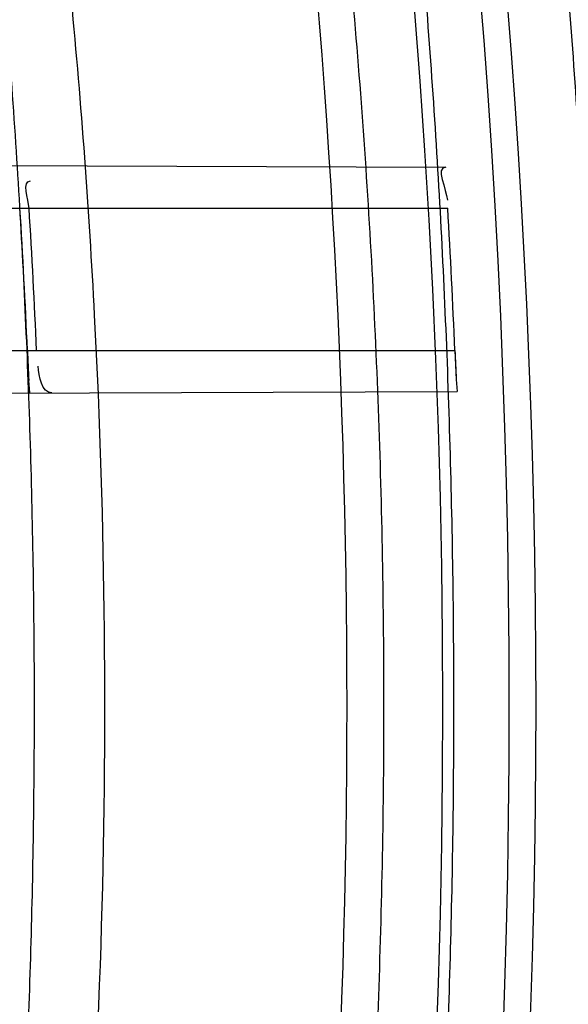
# Model space of a CAD drawing. Header units: millimetres. Extents: x 0 to 297, y 0 to 210.
# Tile 35 of 256: x 146.2412 to 146.2682, y 91.0556 to 91.104. Entities that reach past the tile are written whole.
import ezdxf

# ---------------------------------------------------------------- set-up
doc = ezdxf.new("R2010")
doc.units = ezdxf.units.MM
doc.header["$LTSCALE"] = 16.335
doc.layers.get('0').update_dxf_attribs({"linetype": 'CONTINUOUS'})
for name, color, linetype in [('01_GLOBAL', 7, 'CONTINUOUS'), ('INTFCLR_1', 7, 'CONTINUOUS'), ('INTFCLR_144815', 7, 'CONTINUOUS')]:
    doc.layers.add(name, color=color, linetype=linetype)

msp = doc.modelspace()

# ---------------------------------------------------------------- linework, layer by layer
at = {"color": 7, "linetype": 'Continuous'}
msp.add_circle((146.8548034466, 92.13446435), 2.66, dxfattribs=at)
at = {"color": 9, "linetype": 'Continuous'}
msp.add_arc((146.8548034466, 92.13446435), 2.6259090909, 182.9674534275, 267.0325465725, dxfattribs=at)
at = {"layer": '01_GLOBAL', "color": 7, "linetype": 'Continuous'}
msp.add_circle((146.8548034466, 92.13446435), 2.695, dxfattribs=at)
at = {"layer": 'INTFCLR_1', "color": 9, "linetype": 'Continuous'}
for p, q in [((146.2031934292, 91.0969994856), (146.2621692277, 91.0967936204)), ((146.2043853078, 91.0947686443), (146.2622645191, 91.0947686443)), ((146.2047874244, 91.0877686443), (146.2626121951, 91.0877686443)), ((146.2038547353, 91.08554011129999), (146.2627179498, 91.0857455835))]:
    msp.add_line(p, q, dxfattribs=at)
at = {"layer": 'INTFCLR_1', "color": 7, "linetype": 'Continuous'}
for p, q in [((146.2416609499, 91.08628600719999), (146.2415893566, 91.0877686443)), ((146.2626121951, 91.0877686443), (146.2626778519, 91.0863378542)), ((146.2417046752, 91.0856722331), (146.2416609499, 91.08628600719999)), ((146.2626778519, 91.0863378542), (146.2627179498, 91.0857455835))]:
    msp.add_line(p, q, dxfattribs=at)
at = {"layer": 'INTFCLR_1', "color": 6, "linetype": 'Continuous'}
for centre, radius, start, end in [((145.8396077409, 91.0702686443), 0.4224162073, 270, 90.00000002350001), ((145.8396377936, 91.0702689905), 0.4023323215, 2.4928962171, 3.491133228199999), ((145.8400701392, 91.0702690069), 0.4023502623, 2.4927826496, 3.4909750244), ((145.83963737, 91.0702689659), 0.4233366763, 2.3691391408, 3.3177208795)]:
    msp.add_arc(centre, radius, start, end, dxfattribs=at)
at = {"layer": 'INTFCLR_1', "color": 7, "linetype": 'Continuous'}
for centre, radius, start, end in [((146.3981310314, 91.0945851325), 0.1566900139, 182.4933260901, 183.0369477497), ((146.4215215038, 91.0943442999), 0.1590453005, 182.3695433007, 182.886305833)]:
    msp.add_arc(centre, radius, start, end, dxfattribs=at)
at = {"layer": 'INTFCLR_1', "color": 9, "linetype": 'Continuous'}
msp.add_open_spline([(146.0853256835, 91.3712686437), (146.0858354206, 91.3712685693), (146.0884302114, 91.37024205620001), (146.0914097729, 91.3684995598), (146.094679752, 91.36644225), (146.0977098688, 91.3644452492), (146.1039326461, 91.360106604), (146.1137472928, 91.3525690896), (146.1228234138, 91.3447983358), (146.1293077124, 91.3388643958), (146.1339781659, 91.33446754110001), (146.1424222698, 91.3261670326), (146.1545124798, 91.3131819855), (146.1687911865, 91.29585634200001), (146.1790766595, 91.28161812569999), (146.1852148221, 91.2723404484), (146.1874832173, 91.2688147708), (146.1908964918, 91.263408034), (146.1981971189, 91.2512666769), (146.2086731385, 91.2315369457), (146.2178781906, 91.21064109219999), (146.2232089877, 91.19640184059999), (146.2255710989, 91.18959322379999), (146.227123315, 91.18497242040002), (146.2312489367, 91.17205880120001), (146.2370185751, 91.1502981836), (146.2410247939, 91.1279970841), (146.242788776, 91.1140716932), (146.2433595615, 91.1089133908), (146.2441347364, 91.1011583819), (146.2453671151, 91.08436335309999), (146.2456287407, 91.058442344), (146.2439975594, 91.03647449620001), (146.2424282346, 91.02361998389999), (146.2417481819, 91.0184987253), (146.2404303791, 91.0096435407), (146.2372949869, 90.9922981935), (146.2325471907, 90.97289442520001), (146.2274296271, 90.95636879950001), (146.2242749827, 90.9471599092), (146.2226192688, 90.94261896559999), (146.2217743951, 90.9403701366)], degree=3, knots=[0, 0, 0, 0, 0.0031306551, 0.0166311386, 0.0214593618, 0.0268204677, 0.03892666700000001, 0.0680356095, 0.1027865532, 0.1122690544, 0.1220182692, 0.1421808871, 0.1849821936, 0.2309157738, 0.2799873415, 0.2927705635, 0.2992370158, 0.3057352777, 0.3320402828, 0.3862318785, 0.4428084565, 0.4721382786, 0.4795908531, 0.487069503, 0.5020757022, 0.562848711, 0.6251729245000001, 0.641061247, 0.6490543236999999, 0.6570463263, 0.6889269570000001, 0.7524525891, 0.8160592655, 0.8240370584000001, 0.8319876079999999, 0.8477879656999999, 0.8790177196, 0.9402188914, 0.9703170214, 0.9852457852, 1, 1, 1, 1], dxfattribs=at)
at = {"layer": 'INTFCLR_1', "color": 6, "linetype": 'Continuous'}
msp.add_open_spline([(146.1150652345, 90.7692686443), (146.1160387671, 90.7692686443), (146.1177271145, 90.7704064), (146.1203228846, 90.771969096), (146.1232989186, 90.77413160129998), (146.1269787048, 90.7769491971), (146.1313602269, 90.7805465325), (146.136189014, 90.7847397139), (146.1410884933, 90.7892225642), (146.14571304, 90.7936536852), (146.1499506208, 90.7978758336), (146.1538079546, 90.8018604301), (146.1573032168, 90.80558744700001), (146.1604624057, 90.80905244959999), (146.1633068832, 90.8122543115), (146.1658602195, 90.8151952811), (146.1681553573, 90.81789510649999), (146.1702110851, 90.8203595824), (146.1720499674, 90.82260144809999), (146.1736917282, 90.82463420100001), (146.175161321, 90.82647923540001), (146.1764960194, 90.8281758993), (146.177810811, 90.8298661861), (146.1792115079, 90.8316888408), (146.1806985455, 90.83365031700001), (146.1821699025, 90.8356187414), (146.183615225, 90.8375779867), (146.1851191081, 90.83964462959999), (146.1867839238, 90.8419668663), (146.1886446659, 90.84460610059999), (146.1907239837, 90.84761283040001), (146.1930437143, 90.8510418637), (146.1956231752, 90.8549500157), (146.1984823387, 90.8594072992), (146.2016518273, 90.86451166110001), (146.2051614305, 90.8703758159), (146.209038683, 90.87713741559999), (146.2133125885, 90.8849785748), (146.2180078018, 90.8941127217), (146.2231555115, 90.90485947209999), (146.2286552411, 90.91737178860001), (146.2341538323, 90.9312565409), (146.2392951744, 90.9458956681), (146.2438614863, 90.9607345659), (146.2478132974, 90.9756282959), (146.2511637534, 90.9905608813), (146.2539112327, 91.0054533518), (146.2560779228, 91.020346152), (146.2576685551, 91.0351758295), (146.2586982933, 91.04996599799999), (146.2591763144, 91.0647019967), (146.2591102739, 91.07938636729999), (146.2585051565, 91.0940278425), (146.2573642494, 91.1086171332), (146.2556872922, 91.1231604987), (146.2534729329, 91.1376558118), (146.2507211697, 91.1520808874), (146.2474209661, 91.1664680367), (146.2435667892, 91.18079923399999), (146.239139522, 91.1950910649), (146.234151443, 91.20927087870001), (146.2288018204, 91.2228037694), (146.2234345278, 91.2350612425), (146.218408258, 91.24561069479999), (146.2138248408, 91.25458398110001), (146.2096571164, 91.2622864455), (146.2058775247, 91.2689320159), (146.2024553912, 91.2746998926), (146.1993628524, 91.27972662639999), (146.196567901, 91.2841272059), (146.1940471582, 91.2879852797), (146.1917761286, 91.291377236), (146.189737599, 91.2943570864), (146.1879066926, 91.29698229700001), (146.18627007, 91.2992900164), (146.1848016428, 91.3013303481), (146.183482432, 91.3031394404), (146.182221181, 91.3048484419), (146.1809100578, 91.3066048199), (146.1794654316, 91.30851560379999), (146.1779774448, 91.3104564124), (146.1764846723, 91.31237679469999), (146.1749729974, 91.3142966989), (146.1733137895, 91.3163746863), (146.1714604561, 91.3186595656), (146.1693845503, 91.3211749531), (146.1670661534, 91.32393152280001), (146.1644777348, 91.32694376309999), (146.1615962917, 91.33021938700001), (146.1583918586, 91.3337681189), (146.154841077, 91.33758842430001), (146.1509238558, 91.34167085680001), (146.1466153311, 91.3459997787), (146.1419164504, 91.35053715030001), (146.1369054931, 91.3551583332), (146.1319289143, 91.35951049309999), (146.1273729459, 91.3632762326), (146.1235388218, 91.3662278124), (146.1204516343, 91.36848349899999), (146.1177826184, 91.37009623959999), (146.1160568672, 91.3712686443), (146.1150652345, 91.3712686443)], degree=3, knots=[0, 0, 0, 0, 0.0042187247, 0.0081401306, 0.0133978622, 0.0200459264, 0.0282638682, 0.0379443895, 0.0477615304, 0.05703690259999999, 0.0656973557, 0.0736821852, 0.0810680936, 0.0878383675, 0.0940009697, 0.0996271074, 0.1047154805, 0.1093563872, 0.1135342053, 0.1172803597, 0.1206792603, 0.1237557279, 0.1266349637, 0.1299589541, 0.1337168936, 0.1373013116, 0.1406085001, 0.1442672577, 0.148377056, 0.1529904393, 0.1582606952, 0.164218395, 0.1709303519, 0.1785521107, 0.1871652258, 0.1969659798, 0.2081658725, 0.2209392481, 0.2356613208, 0.2526660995, 0.2725685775, 0.2948769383, 0.3173640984, 0.3397873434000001, 0.3621386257, 0.3841211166, 0.4060891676, 0.4277469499, 0.4493218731, 0.470705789, 0.4919793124, 0.5131981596, 0.5343255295, 0.5554668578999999, 0.5765984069, 0.5977513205, 0.6189954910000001, 0.6402209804, 0.6617015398, 0.6832900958, 0.7050415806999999, 0.7268239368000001, 0.7463339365, 0.7630160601, 0.7774553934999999, 0.7899931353, 0.8009638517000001, 0.8105830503, 0.8190545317, 0.8265380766, 0.8331730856, 0.8390248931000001, 0.8442268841, 0.8488182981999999, 0.8528943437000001, 0.8564866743, 0.8597116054, 0.8625968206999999, 0.8656908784, 0.8692094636, 0.8729771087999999, 0.8762884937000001, 0.879749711, 0.8835661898, 0.8878115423, 0.8924986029, 0.8976989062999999, 0.9034198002, 0.9097088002, 0.9166034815, 0.9241390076, 0.9323094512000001, 0.9411199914, 0.9506041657, 0.9606137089, 0.9706541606, 0.9792553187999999, 0.9862062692, 0.9916647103, 0.9957028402, 1, 1, 1, 1], dxfattribs=at)
for points in [[(146.2621692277, 91.0967936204), (146.2616244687, 91.09679552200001), (146.262210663, 91.0957048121), (146.2622421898, 91.09516096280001)], [(146.2416738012, 91.0947686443), (146.2416465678, 91.0952150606), (146.241299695, 91.0961099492), (146.2417469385, 91.09610838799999)], [(146.2427983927, 91.0856760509), (146.2423045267, 91.0856743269), (146.242142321, 91.0865002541), (146.2421208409, 91.0869936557)]]:
    msp.add_open_spline(points, degree=3, dxfattribs=at)
at = {"layer": 'INTFCLR_144815', "color": 6, "linetype": 'Continuous'}
for radius in [0.4466793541, 0.4256665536]:
    msp.add_circle((145.8396077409, 91.0702686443), radius, dxfattribs=at)
for radius, start, end in [(0.6157754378, 313.9937911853, 154.5150993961), (0.5947754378, 312.9543589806, 154.5144414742), (0.5751005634, 282.2440355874, 71.2863570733), (0.4537777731, 308.490992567, 51.50900743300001), (0.4177015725, 345.8961331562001, 14.1038668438)]:
    msp.add_arc((145.8396077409, 91.0702686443), radius, start, end, dxfattribs=at)
at = {"layer": 'INTFCLR_144815', "color": 9, "linetype": 'Continuous'}
for centre, radius, start, end in [((145.8396077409, 91.0702686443), 0.5712784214, 292.4997540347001, 54.0964566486), ((145.8396102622, 91.0702698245), 0.5153523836, 292.4997540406, 54.09645665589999), ((145.8396077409, 91.0702686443), 0.450734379, 313.8592910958, 46.1407088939), ((145.839607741, 91.0702686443), 0.4269999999, 349.3673701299, 10.6326298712)]:
    msp.add_arc(centre, radius, start, end, dxfattribs=at)
at = {"layer": 'INTFCLR_144815', "color": 6, "linetype": 'Continuous'}
for points, knots in [([(146.2625648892, 91.0702686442), (146.2625648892, 91.0724684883), (146.262532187, 91.0768687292), (146.2623850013, 91.08346881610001), (146.2621395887, 91.09006891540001), (146.2617957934, 91.0966690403), (146.2613534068, 91.1032690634), (146.2608121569, 91.10986895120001), (146.260171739, 91.11646838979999), (146.2594317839, 91.123067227), (146.2585919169, 91.1296649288), (146.2576516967, 91.13626118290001), (146.2566107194, 91.14285515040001), (146.2554685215, 91.14944622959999), (146.2542247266, 91.1560332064), (146.2528788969, 91.1626151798), (146.2514307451, 91.1691905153), (146.2498799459, 91.1757578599), (146.2482264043, 91.18231502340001), (146.2464700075, 91.1888601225), (146.2446109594, 91.1953903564), (146.2426494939, 91.20190318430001), (146.240586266, 91.20839506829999), (146.2384220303, 91.2148626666), (146.2361580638, 91.2213016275), (146.2337958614, 91.2277076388), (146.2313375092, 91.2340755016), (146.2287855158, 91.2403997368), (146.2261430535, 91.24667412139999), (146.223413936, 91.2528919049), (146.2206027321, 91.25904570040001), (146.2177148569, 91.2651274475), (146.2147566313, 91.2711284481), (146.2117353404, 91.27703939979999), (146.2086592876, 91.28285042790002), (146.2055378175, 91.2885511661), (146.2023813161, 91.29413085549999), (146.1992011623, 91.29957850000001), (146.1960096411, 91.3048830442), (146.1928197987, 91.3100336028), (146.1896452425, 91.3150197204), (146.1864998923, 91.3198316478), (146.1833976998, 91.3244606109), (146.1803523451, 91.32889905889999), (146.1773769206, 91.3331408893), (146.1744836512, 91.33718159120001), (146.1716836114, 91.34101837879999), (146.1689866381, 91.3446500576), (146.1664013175, 91.3480768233), (146.1639350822, 91.3512999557), (146.1615937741, 91.3543222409), (146.1593814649, 91.35714805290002), (146.1573002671, 91.3597834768), (146.1553509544, 91.36223545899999), (146.1535333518, 91.3645113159), (146.1518468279, 91.3666181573), (146.1502903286, 91.36856289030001), (146.148862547, 91.37035208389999), (146.1475620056, 91.3719918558), (146.1463872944, 91.3734878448), (146.1453367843, 91.3748448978), (146.1444092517, 91.3760686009), (146.1436017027, 91.3771608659), (146.1429160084, 91.3781339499), (146.1423391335, 91.37896735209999), (146.1418093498, 91.3798985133), (146.141227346, 91.3805648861), (146.1412445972, 91.3817629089), (146.1415550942, 91.3817685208)], [0, 0, 0, 0, 0.0193188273, 0.0386418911, 0.05797372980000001, 0.0773181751, 0.0966800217, 0.1160624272, 0.1354702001, 0.1549057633, 0.1743738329, 0.1938759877, 0.2134167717, 0.2329964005, 0.2526187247, 0.2722829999, 0.2919923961, 0.3117443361, 0.3315407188, 0.3513772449, 0.37125414, 0.391164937, 0.4111075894, 0.4310729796, 0.4510561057, 0.4710451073, 0.4910305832, 0.5109984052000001, 0.5309330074, 0.5508166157, 0.5706284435, 0.590344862, 0.6099392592, 0.6293819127, 0.6486401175, 0.6676780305, 0.6864570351, 0.7049360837, 0.7230721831, 0.7408210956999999, 0.7581383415, 0.7749801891, 0.7913047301, 0.8070730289, 0.822250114, 0.8368060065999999, 0.8507161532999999, 0.8639624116, 0.8765312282, 0.8884132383, 0.8996029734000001, 0.9101049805, 0.9199296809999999, 0.9290934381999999, 0.9376135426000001, 0.9455077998, 0.9527934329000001, 0.9594885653, 0.9656100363, 0.9711731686, 0.9761922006, 0.9806816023, 0.9846553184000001, 0.9881278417, 0.9911127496, 0.9936230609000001, 0.9972727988, 1, 1, 1, 1]), ([(146.1515348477, 90.7587687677), (146.1512150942, 90.7587746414), (146.1512119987, 90.7600070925), (146.1517859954, 90.7606977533), (146.1523169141, 90.7616585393), (146.1528921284, 90.7625183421), (146.1535763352, 90.7635215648), (146.1543814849, 90.7646472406), (146.15530592, 90.76590779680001), (146.1563525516, 90.76730531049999), (146.1575225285, 90.7688454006), (146.1588179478, 90.7705337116), (146.1602417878, 90.77237807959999), (146.1617966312, 90.7743862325), (146.1634827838, 90.7765637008), (146.1652973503, 90.7789125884), (146.1672357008, 90.7814334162), (146.169295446, 90.7841302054), (146.1714790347, 90.7870140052), (146.1737896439, 90.7900978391), (146.1762240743, 90.7933873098), (146.1787743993, 90.79688231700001), (146.1814309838, 90.80058082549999), (146.1841860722, 90.80448380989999), (146.1870298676, 90.8085896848), (146.1899514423, 90.8128953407), (146.1929388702, 90.81739609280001), (146.195979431, 90.82208572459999), (146.1990598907, 90.82695665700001), (146.2021667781, 90.832000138), (146.2052866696, 90.837206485), (146.2084064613, 90.8425653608), (146.2115136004, 90.84806604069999), (146.2145962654, 90.85369765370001), (146.2176434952, 90.85944939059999), (146.2206452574, 90.86531064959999), (146.2235925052, 90.87127120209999), (146.2264771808, 90.8773212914), (146.2292921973, 90.88345171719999), (146.2320314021, 90.88965389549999), (146.2346894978, 90.8959198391), (146.2372619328, 90.9022420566), (146.2397453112, 90.90861474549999), (146.2421317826, 90.9150191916), (146.2444188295, 90.9214479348), (146.2466074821, 90.92790255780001), (146.2487002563, 90.9343910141), (146.2506975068, 90.9409155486), (146.2525965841, 90.9474680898), (146.2543963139, 90.95404485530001), (146.2560946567, 90.9606375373), (146.2576905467, 90.9672398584), (146.2591843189, 90.9738506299), (146.2605765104, 90.98046966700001), (146.2618676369, 90.9870969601), (146.2630580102, 90.99373176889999), (146.2641477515, 91.00037227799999), (146.2651369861, 91.0070162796), (146.2660260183, 91.0136624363), (146.2668152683, 91.02031037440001), (146.2675051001, 91.0269596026), (146.2680958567, 91.03360976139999), (146.2685878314, 91.0402603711), (146.2689813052, 91.04691137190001), (146.269276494, 91.05356251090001), (146.2694735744, 91.0602138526), (146.2695726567, 91.0668651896), (146.2695738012, 91.07351660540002), (146.2694770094, 91.08016791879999), (146.2692822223, 91.0868192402), (146.2689893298, 91.0934703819), (146.2685981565, 91.1001213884), (146.2681084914, 91.10677196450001), (146.2675200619, 91.1134219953), (146.2668325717, 91.12007108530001), (146.2660456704, 91.1267189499), (146.2651589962, 91.1333650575), (146.2641721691, 91.140008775), (146.2630848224, 91.1466492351), (146.2618965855, 91.1532855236), (146.2606070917, 91.1599166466), (146.2592161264, 91.1665408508), (146.2577236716, 91.1731557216), (146.25612979, 91.17975889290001), (146.2544344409, 91.1863486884), (146.2526374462, 91.19292404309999), (146.2507388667, 91.199483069), (146.2487392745, 91.2060224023), (146.2466397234, 91.21253772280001), (146.2444415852, 91.21902445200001), (146.2421464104, 91.2254781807), (146.2397562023, 91.2318939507), (146.2372735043, 91.23826617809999), (146.2347014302, 91.24458873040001), (146.2320437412, 91.2508548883), (146.2293049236, 91.2570573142), (146.2264902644, 91.2631880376), (146.2236059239, 91.2692384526), (146.220658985, 91.2751993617), (146.2176574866, 91.2810610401), (146.2146104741, 91.2868132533), (146.211527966, 91.2924454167), (146.2084209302, 91.29794670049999), (146.2053011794, 91.3033062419), (146.2021812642, 91.3085133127), (146.1990742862, 91.31355757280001), (146.1959936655, 91.31842933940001), (146.1929528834, 91.3231198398), (146.189965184, 91.32762147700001), (146.187043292, 91.3319280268), (146.1841991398, 91.3360347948), (146.1814436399, 91.339938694), (146.1787864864, 91.34363828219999), (146.1762360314, 91.34713370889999), (146.1737992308, 91.3504265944), (146.1714816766, 91.35351982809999), (146.1692876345, 91.3564173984), (146.1672201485, 91.3591241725), (146.1652811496, 91.36164570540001), (146.1634716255, 91.36398800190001), (146.1617917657, 91.3661573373), (146.1602410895, 91.3681601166), (146.1588186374, 91.3700026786), (146.1575230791, 91.3716911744), (146.1563528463, 91.37323156), (146.1553062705, 91.3746291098), (146.1543814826, 91.3758897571), (146.1535770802, 91.37701559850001), (146.1528902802, 91.3780187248), (146.1523225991, 91.3788790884), (146.1518630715, 91.37966964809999), (146.151402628, 91.3804116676), (146.1510534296, 91.3817596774), (146.1515348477, 91.3817685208)], [0, 0, 0, 0, 0.0014103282, 0.0032894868, 0.0045784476, 0.006109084, 0.0078878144, 0.009921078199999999, 0.0122159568, 0.0147800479, 0.0176210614, 0.0207450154, 0.0241645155, 0.0278962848, 0.0319450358, 0.0363094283, 0.0409856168, 0.0459681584, 0.0512740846, 0.0569372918, 0.0629614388, 0.06932079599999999, 0.0760170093, 0.0830428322, 0.09038864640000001, 0.09804223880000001, 0.1059886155, 0.1142106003, 0.1226891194, 0.1314036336, 0.1403327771, 0.1494548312, 0.1587482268, 0.1681920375, 0.1777662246, 0.1874518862, 0.1972313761, 0.2070885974, 0.2170088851, 0.2269790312, 0.2369874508, 0.247023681, 0.2570780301, 0.2671479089, 0.2771627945, 0.2871678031, 0.297203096, 0.3072268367, 0.3172573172, 0.3272873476, 0.3372951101, 0.3472786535, 0.3572404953, 0.3671820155, 0.3771057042, 0.38701475, 0.3969071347, 0.4067804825, 0.4166362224, 0.4264761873, 0.4363022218, 0.4461151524, 0.4559173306, 0.4657100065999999, 0.4754958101, 0.4852761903, 0.4950537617, 0.5048299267, 0.514607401, 0.5243876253, 0.5341732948, 0.5439658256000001, 0.5537677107, 0.5635801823, 0.5734055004, 0.5832449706, 0.5931003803, 0.6029729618, 0.6128636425, 0.6227732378, 0.6327028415, 0.6426530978, 0.6526214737, 0.6626060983, 0.6726078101, 0.6826271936, 0.6926651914, 0.7027189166, 0.7127821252, 0.7228511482, 0.7329216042, 0.7429877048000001, 0.7530428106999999, 0.7630790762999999, 0.7730874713, 0.7830577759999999, 0.7929782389, 0.8028356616, 0.8126154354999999, 0.8223014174, 0.8318761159, 0.8413205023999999, 0.8506146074, 0.8597374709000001, 0.8686675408, 0.8773831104, 0.8858627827, 0.8940860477, 0.9020337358, 0.9096886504, 0.9170358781, 0.9240630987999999, 0.9307608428, 0.9371226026, 0.9431446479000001, 0.9488258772, 0.9541674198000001, 0.9591725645, 0.9638462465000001, 0.9681947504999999, 0.9722253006, 0.9759458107, 0.979364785, 0.9824904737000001, 0.9853313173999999, 0.9878955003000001, 0.9901906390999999, 0.9922241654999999, 0.994002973, 0.9955336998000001, 0.9968227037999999, 0.9978766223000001, 1, 1, 1, 1]), ([(146.1221340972, 91.3712686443), (146.121854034, 91.3712686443), (146.1217650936, 91.3702108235), (146.1224894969, 91.3693788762), (146.123367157, 91.3678782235), (146.1247612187, 91.36609387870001), (146.1265613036, 91.3637862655), (146.128808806, 91.3610382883), (146.13150356, 91.35777147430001), (146.1346511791, 91.3539703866), (146.1382867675, 91.3495479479), (146.1424048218, 91.3444666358), (146.14699477, 91.3386792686), (146.1520315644, 91.33214766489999), (146.1574486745, 91.3248776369), (146.1631935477, 91.3168507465), (146.1691616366, 91.3081205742), (146.17527173, 91.2987121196), (146.1814126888, 91.28870824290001), (146.1874988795, 91.2781675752), (146.1934387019, 91.26717947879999), (146.1991667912, 91.2558081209), (146.2046200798, 91.244134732), (146.2097609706, 91.2322084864), (146.2145518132, 91.2200965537), (146.2189754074, 91.2078325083), (146.2230148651, 91.1954622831), (146.226661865, 91.18301775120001), (146.2299164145, 91.1705130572), (146.2327714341, 91.1579940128), (146.2352383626, 91.1454361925), (146.2373125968, 91.1328888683), (146.2390034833, 91.1203246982), (146.2403109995, 91.1077833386), (146.2412405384, 91.0952555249), (146.2417956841, 91.0827526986), (146.2419187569, 91.0744270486), (146.2419187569, 91.0702686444)], [0, 0, 0, 0, 0.0025344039, 0.005901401, 0.0109295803, 0.0177704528, 0.0265540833, 0.0373505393, 0.04991676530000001, 0.0648695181, 0.0820131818, 0.1017234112, 0.1240566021, 0.1488553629, 0.1763609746, 0.2060970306, 0.2381748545, 0.2720515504, 0.3076064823, 0.3443876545, 0.3821831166, 0.4206251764, 0.4595934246, 0.4987613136, 0.5381325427, 0.5774437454, 0.6167240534, 0.6558745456, 0.6947773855, 0.7336358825, 0.7720551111, 0.8105726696, 0.8487051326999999, 0.8867612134, 0.9246626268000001, 0.9623689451, 1, 1, 1, 1]), ([(146.1616919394, 91.3712686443), (146.1613689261, 91.3712686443), (146.161354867, 91.3700255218), (146.1618990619, 91.3693139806), (146.1624036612, 91.3683331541), (146.1629511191, 91.3674540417), (146.1636029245, 91.3664290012), (146.1643702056, 91.3652789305), (146.1652510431, 91.3639918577), (146.1662478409, 91.3625660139), (146.1673615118, 91.3609958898), (146.1685933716, 91.35927662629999), (146.1699443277, 91.3574028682), (146.1714151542, 91.35536903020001), (146.1730061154, 91.3531695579), (146.1747171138, 91.35079874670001), (146.1765473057, 91.34825122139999), (146.1784952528, 91.3455217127), (146.1805585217, 91.34260561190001), (146.1827337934, 91.3394988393), (146.1850166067, 91.33619825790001), (146.187401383, 91.332701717), (146.1898813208, 91.3290083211), (146.1924484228, 91.32511854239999), (146.1950935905, 91.32103426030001), (146.1978067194, 91.31675882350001), (146.2005768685, 91.3122970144), (146.2033924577, 91.3076549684), (146.2062415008, 91.3028400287), (146.2091118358, 91.2978605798), (146.2119913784, 91.29272580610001), (146.2148683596, 91.2874454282), (146.2177314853, 91.2820295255), (146.2205700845, 91.27648833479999), (146.2233742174, 91.2708320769), (146.2261347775, 91.2650707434), (146.2288435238, 91.2592139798), (146.2314930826, 91.2532710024), (146.2340769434, 91.24725050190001), (146.2365894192, 91.2411606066), (146.2390255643, 91.2350089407), (146.2413812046, 91.22880240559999), (146.2436527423, 91.2225475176), (146.2458372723, 91.21624994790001), (146.2479322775, 91.2099152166), (146.2499358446, 91.2035479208), (146.2518463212, 91.19715263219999), (146.2536625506, 91.1907330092), (146.255383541, 91.184292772), (146.2570086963, 91.17783475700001), (146.2585375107, 91.17136193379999), (146.2599697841, 91.16487642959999), (146.261305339, 91.1583806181), (146.262544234, 91.1518760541), (146.2636865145, 91.1453645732), (146.2647323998, 91.1388472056), (146.265682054, 91.1323253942), (146.2665357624, 91.1257998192), (146.2672937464, 91.1192715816), (146.2679563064, 91.1127410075), (146.2685236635, 91.1062089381), (146.2689960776, 91.09967549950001), (146.2693737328, 91.09314134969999), (146.2696568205, 91.0866064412), (146.2698454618, 91.08007129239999), (146.2699397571, 91.07353577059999), (146.2699397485, 91.0670003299), (146.2698454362, 91.06046482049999), (146.2696567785, 91.053929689), (146.2693736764, 91.0473948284), (146.2689960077, 91.0408607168), (146.2685235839, 91.0343273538), (146.2679562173, 91.0277953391), (146.2672936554, 91.0212648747), (146.2665356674, 91.0147367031), (146.2656819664, 91.0082112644), (146.2647323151, 91.0016895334), (146.263686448, 90.9951723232), (146.2625441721, 90.9886608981), (146.2613053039, 90.982156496), (146.2599697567, 90.975660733), (146.2585375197, 90.9691753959), (146.257008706, 90.96270257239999), (146.2553835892, 90.9562447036), (146.2536625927, 90.949804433), (146.2518464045, 90.94338494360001), (146.2499359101, 90.9369895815), (146.2479323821, 90.9306223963), (146.2458373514, 90.92428757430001), (146.2436528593, 90.9179901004), (146.2413812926, 90.9117351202), (146.2390256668, 90.90552861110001), (146.2365895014, 90.899376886), (146.2340770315, 90.8932869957), (146.2314931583, 90.88726645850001), (146.2288435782, 90.88132342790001), (146.2261348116, 90.875466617), (146.2233742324, 90.86970524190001), (146.2205700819, 90.8640489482), (146.2177314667, 90.8585077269), (146.2148683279, 90.8530918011), (146.2119913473, 90.8478114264), (146.2091118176, 90.84267667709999), (146.2062415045, 90.8376972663), (146.2033924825, 90.8328823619), (146.200576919, 90.82824035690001), (146.1978068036, 90.82377859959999), (146.1950937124, 90.8195032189), (146.1924485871, 90.815418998), (146.1898815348, 90.8115292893), (146.1874016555, 90.8078359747), (146.1850169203, 90.8043394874), (146.1827341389, 90.8010389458), (146.1805588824, 90.7979321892), (146.1784956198, 90.79501609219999), (146.1765476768, 90.7922865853), (146.1747174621, 90.7897390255), (146.1730064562, 90.78736820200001), (146.1714154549, 90.7851686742), (146.1699446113, 90.78313481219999), (146.1685936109, 90.7812609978), (146.1673617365, 90.7795417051), (146.1662480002, 90.7779715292), (146.1652512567, 90.7765456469), (146.1643701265, 90.7752585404), (146.1636036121, 90.7741083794), (146.1629493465, 90.7730834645), (146.1624091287, 90.7722038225), (146.1619724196, 90.7713972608), (146.1615362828, 90.7706337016), (146.1612048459, 90.7692686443), (146.1616919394, 90.7692686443)], [0, 0, 0, 0, 0.0014863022, 0.0034583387, 0.00480742, 0.0064070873, 0.008263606, 0.0103831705, 0.0127725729, 0.0154385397, 0.018388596, 0.0216299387, 0.0251705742, 0.0290176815, 0.0331791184, 0.0376612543, 0.0424708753, 0.0476126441, 0.053091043, 0.05890788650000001, 0.0650637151, 0.071556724, 0.0783824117, 0.08553378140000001, 0.09300120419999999, 0.1007725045, 0.1088330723, 0.1171662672, 0.125753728, 0.1345758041, 0.1436120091, 0.1528416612, 0.1622443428, 0.1717998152, 0.1814887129, 0.1912927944, 0.2011949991, 0.2111795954, 0.2212322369, 0.2313400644, 0.2414915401, 0.251676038, 0.2618853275, 0.272110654, 0.2823462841, 0.2925853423, 0.3028240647, 0.3130572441, 0.3232827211, 0.3334966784, 0.3436983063, 0.353884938, 0.364056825, 0.3742120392, 0.3843517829, 0.3944749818, 0.4045834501, 0.4146764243, 0.4247563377, 0.4348229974, 0.4448791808, 0.4549248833, 0.4649631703, 0.4749943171, 0.4850215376, 0.4950452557, 0.505068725, 0.5150924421, 0.5251196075, 0.5351507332, 0.5451888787, 0.5552345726, 0.5652905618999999, 0.5753571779, 0.5854368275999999, 0.5955298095, 0.6056379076, 0.615761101, 0.6259004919, 0.6360558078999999, 0.6462271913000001, 0.6564139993, 0.6666151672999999, 0.6768294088, 0.6870543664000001, 0.6972879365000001, 0.7075261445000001, 0.7177656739, 0.7280008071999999, 0.7382265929, 0.7484354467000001, 0.7586203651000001, 0.7687717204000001, 0.7788795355, 0.7889322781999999, 0.7989169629, 0.8088192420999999, 0.8186233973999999, 0.8283123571, 0.8378678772, 0.8472706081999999, 0.8565002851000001, 0.8655364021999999, 0.8743584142, 0.8829458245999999, 0.8912789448, 0.8993394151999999, 0.9071106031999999, 0.9145779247, 0.9217291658, 0.9285546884, 0.9350475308, 0.9412033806, 0.9470201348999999, 0.9524985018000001, 0.9576403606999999, 0.9624499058, 0.9669322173, 0.9710936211, 0.9749409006, 0.978481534, 0.9817230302, 0.984673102, 0.9873392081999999, 0.9897286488, 0.9918483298, 0.9937048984, 0.9953046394, 0.9966537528, 0.9977587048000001, 1, 1, 1, 1]), ([(146.270839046, 91.0702686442), (146.270839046, 91.07261615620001), (146.2708026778, 91.0773117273), (146.2706389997, 91.08435450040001), (146.2703661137, 91.0913966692), (146.2699838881, 91.09843787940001), (146.2694921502, 91.1054776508), (146.2688906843, 91.1125154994), (146.2681792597, 91.1195506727), (146.2673576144, 91.12658245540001), (146.2664255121, 91.1336097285), (146.2653827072, 91.14063140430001), (146.2642290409, 91.1476458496), (146.2629643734, 91.1546514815), (146.2615887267, 91.161646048), (146.2601021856, 91.16862733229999), (146.2585050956, 91.1755923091), (146.2567979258, 91.1825379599), (146.2549815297, 91.1894603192), (146.2530569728, 91.1963553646), (146.2510258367, 91.2032180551), (146.2488900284, 91.2100432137), (146.2466520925, 91.21682466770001), (146.2443151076, 91.2235558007), (146.2418829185, 91.2302290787), (146.2393601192, 91.2368363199), (146.2367521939, 91.2433685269), (146.2340656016, 91.2498158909), (146.231307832, 91.2561678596), (146.2284874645, 91.2624131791), (146.2256141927, 91.2685399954), (146.2226988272, 91.2745359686), (146.2197532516, 91.2803884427), (146.2167903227, 91.2860846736), (146.2138237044, 91.29161211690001), (146.2108676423, 91.2969587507), (146.2079367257, 91.30211334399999), (146.2050455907, 91.3070657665), (146.2022085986, 91.31180727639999), (146.1994395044, 91.3163307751), (146.1967511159, 91.3206310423), (146.194155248, 91.3247044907), (146.1916626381, 91.3285490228), (146.1892828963, 91.3321638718), (146.1870237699, 91.3355504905), (146.1848909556, 91.3387125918), (146.1828881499, 91.3416558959), (146.1810177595, 91.3443870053), (146.1792812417, 91.3469128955), (146.1776794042, 91.3492405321), (146.1762125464, 91.35137665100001), (146.1748806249, 91.35332778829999), (146.1736832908, 91.3550995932), (146.17262015, 91.35669870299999), (146.1716900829, 91.35812678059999), (146.1708931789, 91.3593995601), (146.17022483, 91.36048863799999), (146.1695787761, 91.36171278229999), (146.1689756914, 91.3625587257), (146.1687748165, 91.36413347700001), (146.1691690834, 91.36414035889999)], [0, 0, 0, 0, 0.02225245, 0.0445093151, 0.0667750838, 0.0890537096, 0.1113496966, 0.1336661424, 0.1560071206, 0.1783746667, 0.2007723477, 0.2232005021, 0.2456615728, 0.2681539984, 0.2906786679, 0.3132316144, 0.3358115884, 0.3584115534, 0.3810274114, 0.4036483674, 0.4262663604, 0.4488666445, 0.4714362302, 0.493956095, 0.516405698, 0.5387611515, 0.5609948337, 0.5830754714, 0.6049679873, 0.6266337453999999, 0.648030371, 0.6691122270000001, 0.6898308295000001, 0.7101353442, 0.7299737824, 0.7492942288, 0.7680459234, 0.7861801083, 0.8036519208, 0.8204214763, 0.8364545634, 0.8517244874, 0.8662078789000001, 0.8798864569, 0.8927486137, 0.9047971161, 0.9160413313, 0.9264952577, 0.9361748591, 0.945097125, 0.9532791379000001, 0.9607380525, 0.9674902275, 0.9735510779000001, 0.9789355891, 0.9836595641, 0.9877384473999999, 0.9911880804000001, 0.9962621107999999, 1, 1, 1, 1]), ([(146.2915000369, 91.0702686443), (146.2915000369, 91.0747307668), (146.2913603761, 91.0836597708), (146.2907329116, 91.09704892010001), (146.2896849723, 91.1104339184), (146.288214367, 91.12381115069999), (146.2863175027, 91.1371756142), (146.2839919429, 91.1505193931), (146.2812336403, 91.16383047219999), (146.2780413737, 91.1770934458), (146.2744139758, 91.1902873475), (146.2703552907, 91.2033859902), (146.2658713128, 91.21635514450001), (146.2609768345, 91.22915374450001), (146.2556920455, 91.24172989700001), (146.2500508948, 91.2540250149), (146.2440962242, 91.26596767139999), (146.2378895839, 91.27747954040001), (146.2315062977, 91.2884748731), (146.2250357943, 91.2988658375), (146.2185803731, 91.308569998), (146.2122471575, 91.3175136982), (146.2061431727, 91.3256426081), (146.2003622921, 91.33292225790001), (146.1949878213, 91.33934700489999), (146.1900767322, 91.3449283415), (146.1856691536, 91.3496998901), (146.1817857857, 91.3537000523), (146.1784327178, 91.35698725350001), (146.1756088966, 91.3595785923), (146.1733015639, 91.36160173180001), (146.1712894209, 91.36304769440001), (146.1699601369, 91.3641541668), (146.1691690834, 91.36414035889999)], [0, 0, 0, 0, 0.0408499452, 0.0817377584, 0.1226908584, 0.1637418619, 0.2049215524, 0.2462459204, 0.2877224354, 0.329349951, 0.3711123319, 0.4129705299, 0.4548685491, 0.4967167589, 0.5383929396, 0.579731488, 0.6205367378, 0.6605415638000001, 0.6994421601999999, 0.7369113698, 0.7725873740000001, 0.8061275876, 0.8372253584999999, 0.8656390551, 0.8912193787, 0.9139002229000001, 0.9336943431, 0.9506758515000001, 0.9649483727, 0.9766362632, 0.9858655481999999, 0.9927569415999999, 1, 1, 1, 1]), ([(146.2419187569, 91.0702686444), (146.2419187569, 91.06613607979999), (146.2417972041, 91.05786639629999), (146.2412501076, 91.0454639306), (146.2403370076, 91.0330611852), (146.2390551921, 91.0206591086), (146.2374020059, 91.0082597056), (146.2353745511, 90.9958666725), (146.2329686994, 90.9834856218), (146.2301810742, 90.97112470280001), (146.2270107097, 90.95879507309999), (146.2234550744, 90.94651340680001), (146.2195175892, 90.9342992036), (146.2152018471, 90.92217797), (146.2105195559, 90.91018200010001), (146.2054865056, 90.8983497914), (146.2001294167, 90.88672936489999), (146.1944851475, 90.87537681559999), (146.1886034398, 90.864358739), (146.1825493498, 90.85374803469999), (146.1764022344, 90.8436226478), (146.1702548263, 90.83406187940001), (146.1642079, 90.8251386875), (146.1583638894, 90.81691313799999), (146.1528175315, 90.8094256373), (146.1476486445, 90.8026921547), (146.1429171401, 90.7967071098), (146.1386605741, 90.79144619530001), (146.1349015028, 90.7868682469), (146.1316394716, 90.7829304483), (146.1288735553, 90.7795769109), (146.1265811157, 90.7767756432), (146.1247678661, 90.7744523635), (146.1233636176, 90.77265634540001), (146.1224842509, 90.77114967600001), (146.1217601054, 90.7703143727), (146.1218564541, 90.7692686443), (146.1221340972, 90.7692686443)], [0, 0, 0, 0, 0.0373969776, 0.0748305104, 0.1123278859, 0.1499208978, 0.1876426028, 0.2255106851, 0.2635438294, 0.3017616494, 0.3401610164, 0.3787310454, 0.4174490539, 0.4562752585, 0.4951477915, 0.5339633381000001, 0.5726158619, 0.6109244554, 0.6486768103, 0.6856239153, 0.7214601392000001, 0.7558561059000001, 0.7884730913, 0.8189949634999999, 0.8471589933, 0.8727898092, 0.8958085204, 0.9161981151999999, 0.9340282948, 0.9494114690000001, 0.9624736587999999, 0.9733586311, 0.9821878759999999, 0.9890812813, 0.9941468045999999, 0.9974875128, 1, 1, 1, 1]), ([(146.1415550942, 90.7587687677), (146.1412445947, 90.7587743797), (146.1412273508, 90.7599724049), (146.1418093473, 90.7606387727), (146.1423391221, 90.7615699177), (146.1429159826, 90.7624033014), (146.1436016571, 90.7633763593), (146.1444091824, 90.7644685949), (146.145336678, 90.7656922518), (146.1463871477, 90.7670492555), (146.1475618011, 90.7685451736), (146.1488622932, 90.77018488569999), (146.150290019, 90.7719740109), (146.1518464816, 90.77391869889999), (146.1535329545, 90.7760254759), (146.1553505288, 90.77830129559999), (146.157299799, 90.78075322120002), (146.1593809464, 90.7833885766), (146.1615932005, 90.78621431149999), (146.1639344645, 90.7892365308), (146.1664007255, 90.7924596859), (146.1689860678, 90.79588646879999), (146.1716830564, 90.7995181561), (146.1744830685, 90.8033548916), (146.1773763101, 90.8073955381), (146.180351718, 90.81163732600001), (146.1833970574, 90.81607573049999), (146.1864992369, 90.8207046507), (146.1896445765, 90.82551653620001), (146.1928191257, 90.8305026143), (146.1960089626, 90.8356531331), (146.1992004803, 90.8409576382), (146.2023806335, 90.8464052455), (146.205537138, 90.85198490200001), (146.2086586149, 90.8576856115), (146.2117346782, 90.863496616), (146.2147559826, 90.8694075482), (146.2177142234, 90.8754085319), (146.2206021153, 90.8814902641), (146.2234133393, 90.88764405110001), (146.2261424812, 90.893861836), (146.2287849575, 90.9001361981), (146.2313369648, 90.90646040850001), (146.2337953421, 90.91282827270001), (146.2361575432, 90.91923421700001), (146.238421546, 90.9256732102), (146.2405857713, 90.93214070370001), (146.2426490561, 90.93863268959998), (146.2446105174, 90.9451454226), (146.2464696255, 90.95167578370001), (146.2482260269, 90.9582208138), (146.249879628, 90.96477812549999), (146.2514304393, 90.9713454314), (146.252878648, 90.9779209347), (146.2542244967, 90.9845029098), (146.2554683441, 90.9910900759), (146.2566105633, 90.997681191), (146.2576515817, 91.0042753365), (146.2585918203, 91.01087163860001), (146.2594317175, 91.01746950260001), (146.2601716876, 91.0240684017), (146.260812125, 91.0306679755), (146.2613533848, 91.03726792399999), (146.2617957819, 91.0438680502), (146.2621395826, 91.05046822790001), (146.2623849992, 91.0570683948), (146.2625321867, 91.06366852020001), (146.2625648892, 91.0680687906), (146.2625648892, 91.0702686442)], [0, 0, 0, 0, 0.0027272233, 0.00637693, 0.0088871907, 0.0118720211, 0.0153444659, 0.0193180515, 0.02380733, 0.0288260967, 0.0343890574, 0.0405101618, 0.0472051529, 0.05449051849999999, 0.0623846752, 0.0709044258, 0.0800682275, 0.08989261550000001, 0.1003941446, 0.1115838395, 0.1234656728, 0.1360350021, 0.1492811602, 0.1631910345, 0.1777467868, 0.1929237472, 0.2086919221, 0.2250163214, 0.241858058, 0.2591751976, 0.2769240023, 0.2950599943, 0.3135389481, 0.3323178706, 0.3513557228, 0.3706138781, 0.3900565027, 0.40965088, 0.4293672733, 0.4491790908, 0.4690627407, 0.4889974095, 0.5089649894, 0.5289504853, 0.5489397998, 0.5689220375, 0.5888883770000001, 0.6088300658, 0.6287418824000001, 0.6486179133, 0.6684555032, 0.6882511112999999, 0.7080041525, 0.7277129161, 0.7473782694, 0.7670001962, 0.7865808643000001, 0.8061213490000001, 0.8256243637, 0.8450923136, 0.8645285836, 0.8839363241, 0.9033192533, 0.9226811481, 0.9420259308, 0.9613578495, 0.9806810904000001, 1, 1, 1, 1]), ([(146.1691690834, 90.7763969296), (146.1687851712, 90.7764036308), (146.1689546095, 90.7779189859), (146.1697315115, 90.7790599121), (146.1708843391, 90.7812089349), (146.1725602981, 90.7837422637), (146.1747341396, 90.7870099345), (146.1774252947, 90.7909276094), (146.1806308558, 90.7955824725), (146.1842332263, 90.8008456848), (146.1879731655, 90.8063911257), (146.1915725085, 90.81184155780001), (146.1948750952, 90.81694711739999), (146.1978706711, 90.8216835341), (146.200574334, 90.826050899), (146.2030116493, 90.8300665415), (146.2051949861, 90.833734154), (146.2071471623, 90.8370715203), (146.2088885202, 90.8400980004), (146.2104549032, 90.84286235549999), (146.2119718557, 90.8455760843), (146.2135082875, 90.84836552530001), (146.215040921, 90.85119346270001), (146.216458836, 90.8538498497), (146.2177089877, 90.85622567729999), (146.2188113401, 90.8583465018), (146.2197838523, 90.8602379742), (146.2206875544, 90.8620133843), (146.221596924, 90.86381876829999), (146.2225851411, 90.86580179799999), (146.2236776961, 90.86802093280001), (146.2248886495, 90.8705142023), (146.2262310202, 90.8733218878), (146.2277173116, 90.8764866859), (146.2293581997, 90.88005189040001), (146.231170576, 90.88408194), (146.2331660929, 90.8886406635), (146.2353605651, 90.893809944), (146.2377752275, 90.89970198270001), (146.2404300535, 90.9064559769), (146.24333995, 90.91423982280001), (146.2465092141, 90.923233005), (146.2499429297, 90.93370532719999), (146.25355238, 90.94574839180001), (146.2570962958, 90.95895711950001), (146.2603400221, 90.9727381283), (146.2631548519, 90.98660551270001), (146.265532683, 91.00051874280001), (146.2674745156, 91.0144574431), (146.268982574, 91.02842891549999), (146.2700557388, 91.0423940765), (146.2706967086, 91.05634558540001), (146.270839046, 91.0656329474), (146.270839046, 91.0702686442)], [0, 0, 0, 0, 0.0036397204, 0.0085369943, 0.0157954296, 0.0255088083, 0.0378134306, 0.0528137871, 0.0706279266, 0.09136563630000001, 0.1132788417, 0.1340284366, 0.1532798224, 0.1709168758, 0.1871507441, 0.2019689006, 0.2154440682, 0.2276101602, 0.2386187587, 0.2485421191, 0.257728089, 0.268088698, 0.2787291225, 0.288218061, 0.2966314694, 0.3041773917, 0.3108751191, 0.3167920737, 0.3230614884, 0.3300369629, 0.337794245, 0.3465081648, 0.3563110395, 0.3672939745, 0.3796510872, 0.3935134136, 0.4091801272, 0.426821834, 0.4467452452, 0.4695381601, 0.4956096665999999, 0.5255127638, 0.5599184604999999, 0.6000687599, 0.6446728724, 0.6895337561, 0.7342496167, 0.7787833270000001, 0.8233104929, 0.8676315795, 0.9119694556, 0.9560574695, 1, 1, 1, 1]), ([(146.2915000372, 91.0702686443), (146.2915000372, 91.0656668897), (146.2913516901, 91.0564528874), (146.2906831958, 91.04263355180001), (146.2895662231, 91.0288129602), (146.2879983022, 91.01500121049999), (146.2859760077, 91.0012047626), (146.2834956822, 90.98743285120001), (146.2805540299, 90.97369860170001), (146.2771490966, 90.9600203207), (146.2732813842, 90.946422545), (146.2689552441, 90.93293679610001), (146.2641806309, 90.9196029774), (146.2589753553, 90.9064705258), (146.2533674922, 90.89359942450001), (146.2473981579, 90.8810606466), (146.2411238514, 90.868935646), (146.2346184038, 90.85731473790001), (146.2279729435, 90.84629298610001), (146.2212937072, 90.8359645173), (146.2146967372, 90.8264146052), (146.2082996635, 90.8177115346), (146.2022127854, 90.80990025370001), (146.1965301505, 90.80299859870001), (146.1913244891, 90.7969993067), (146.1866450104, 90.7918719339), (146.1825199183, 90.7875770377), (146.1789594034, 90.7840514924), (146.1759636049, 90.78127647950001), (146.1735201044, 90.77911083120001), (146.1713967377, 90.777571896), (146.1700017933, 90.7763824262), (146.1691691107, 90.7763969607)], [0, 0, 0, 0, 0.0421285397, 0.08434683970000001, 0.1266414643, 0.1690446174, 0.2115817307, 0.2542734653, 0.2971305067, 0.3401457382, 0.3832945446, 0.4265305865, 0.4697791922, 0.5129300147, 0.5558322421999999, 0.5982870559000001, 0.6400420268, 0.6807938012, 0.7201892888, 0.7578469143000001, 0.7933806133, 0.8264335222, 0.8567170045, 0.8840287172, 0.9082689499, 0.9294277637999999, 0.9475672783, 0.9627965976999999, 0.9752495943, 0.9850650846, 0.9923757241, 1, 1, 1, 1])]:
    msp.add_open_spline(points, degree=3, knots=knots, dxfattribs=at)
at = {"layer": 'INTFCLR_144815', "color": 9, "linetype": 'Continuous'}
for points, knots in [([(146.1822340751, 91.38068519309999), (146.1820565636, 91.38053461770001), (146.1821747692, 91.3796404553), (146.1827953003, 91.3783824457), (146.183968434, 91.37628152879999), (146.1865823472, 91.3722458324), (146.1894210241, 91.3681422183), (146.1922072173, 91.3641426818), (146.1945013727, 91.36085330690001), (146.1990485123, 91.3543139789), (146.206169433, 91.34385795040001), (146.2127220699, 91.3337289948), (146.2173407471, 91.3262874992), (146.2206397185, 91.3208726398), (146.2265984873, 91.31079814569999), (146.2351099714, 91.29542275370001), (146.2432717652, 91.2790940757), (146.2488351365, 91.266943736), (146.2520181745, 91.2596478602), (146.2568238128, 91.2482532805), (146.2636642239, 91.2304823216), (146.2717386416, 91.20569587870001), (146.2774987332, 91.1840208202), (146.2809660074, 91.1682766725), (146.2827946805, 91.1590003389), (146.2853720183, 91.1448106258), (146.2884679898, 91.1231381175), (146.2900373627, 91.10369823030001), (146.2905249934, 91.09387386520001)], [0, 0, 0, 0, 0.0022439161, 0.0070120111, 0.0145616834, 0.0248857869, 0.0536624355, 0.0624935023, 0.07189207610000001, 0.0923184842, 0.1392770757, 0.19383471, 0.2085944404, 0.2237059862, 0.2549574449, 0.3214227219, 0.3930725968, 0.4308712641, 0.4502345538, 0.469804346, 0.5500822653, 0.6337070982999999, 0.7209882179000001, 0.7661541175, 0.7890968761, 0.8121288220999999, 0.9051772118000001, 1, 1, 1, 1]), ([(146.2976333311, 91.09371052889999), (146.2971365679, 91.1034676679), (146.2955420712, 91.12277618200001), (146.2923972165, 91.1442966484), (146.2897750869, 91.1583844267), (146.2879192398, 91.1675969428), (146.2843922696, 91.18323318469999), (146.2785389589, 91.2047593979), (146.2703267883, 91.2293671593), (146.2633813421, 91.247006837), (146.258496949, 91.2583143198), (146.2552625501, 91.2655576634), (146.2496069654, 91.27762178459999), (146.2413103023, 91.2938309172), (146.2326607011, 91.30908567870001), (146.2266069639, 91.31908054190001), (146.223252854, 91.3244519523), (146.2185584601, 91.3318377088), (146.2118942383, 91.3418851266), (146.2046597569, 91.3522559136), (146.2000368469, 91.35873906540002), (146.1977037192, 91.3620002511), (146.1948700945, 91.3659647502), (146.1919833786, 91.3700318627), (146.1893208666, 91.37402831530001), (146.1881256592, 91.3761103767), (146.1874895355, 91.3773473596), (146.1873643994, 91.3782382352), (146.1875406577, 91.378385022)], [0, 0, 0, 0, 0.0945441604, 0.1873460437, 0.2103231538, 0.2332131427, 0.2782846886, 0.3654193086, 0.4489587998, 0.529211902, 0.5487834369, 0.5681546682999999, 0.6059759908, 0.6777110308, 0.7443035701, 0.7756315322, 0.7907861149, 0.80558492, 0.8603198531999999, 0.9074428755, 0.9279435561, 0.9373780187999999, 0.9462430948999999, 0.9751197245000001, 0.985468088, 0.9930239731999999, 0.9977802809, 1, 1, 1, 1]), ([(146.2213747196, 91.3697617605), (146.2228639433, 91.3678099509), (146.224886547, 91.3651655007), (146.2274551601, 91.3617740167), (146.2297308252, 91.3587510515), (146.2341366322, 91.3528302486), (146.2408916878, 91.34346705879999), (146.2494858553, 91.3308906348), (146.2569239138, 91.3192547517), (146.2622409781, 91.31044289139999), (146.2653801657, 91.3050732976), (146.2702521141, 91.2965534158), (146.2775017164, 91.2831046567), (146.2867246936, 91.2641136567), (146.2932109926, 91.24905769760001), (146.2973738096, 91.23854941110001), (146.3001622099, 91.23125017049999), (146.3048954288, 91.2181283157), (146.3110525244, 91.1987669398), (146.3173574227, 91.174612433), (146.3211666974, 91.1558938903), (146.3233109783, 91.1430791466), (146.3246460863, 91.1343341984), (146.3260875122, 91.12330068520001), (146.3272124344, 91.1121904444), (146.3279204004, 91.1032494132), (146.3287845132, 91.08984742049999), (146.3293461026, 91.0697656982), (146.3285394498, 91.04304726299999), (146.3267779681, 91.02310869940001), (146.3251270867, 91.00988940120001), (146.323909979, 91.0011679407), (146.3215031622, 90.98625685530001), (146.3172609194, 90.96552318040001), (146.3109735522, 90.9415039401), (146.3048291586, 90.922214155), (146.3004306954, 90.91003494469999), (146.2983461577, 90.9045333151), (146.2969544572, 90.90092763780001), (146.2931561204, 90.89134884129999), (146.2866802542, 90.8763283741), (146.2774761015, 90.8573842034), (146.2694993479, 90.84258859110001), (146.263827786, 90.83277907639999), (146.2606417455, 90.8274440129), (146.2560993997, 90.81999267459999), (146.2494850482, 90.8096451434), (146.2408832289, 90.7970580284), (146.2341232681, 90.78768873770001), (146.2297158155, 90.7817661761), (146.2274419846, 90.77874583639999), (146.2248787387, 90.7753615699), (146.2228609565, 90.7727234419), (146.2213748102, 90.77077565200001)], [0, 0, 0, 0, 0.0113523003, 0.0153945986, 0.0196724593, 0.0288485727, 0.04952051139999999, 0.0730548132, 0.0992747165, 0.1133659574, 0.1206417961, 0.1280352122, 0.1587481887, 0.1912667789, 0.2256293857, 0.2345212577, 0.2435306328, 0.2617592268, 0.2990180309, 0.3374305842, 0.3771409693, 0.3872950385, 0.3975091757, 0.4180450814, 0.4387403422, 0.4491382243, 0.4595166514, 0.5008391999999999, 0.5419727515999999, 0.5830556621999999, 0.5933356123, 0.6035730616, 0.6237732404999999, 0.6631691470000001, 0.7013781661, 0.7385292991, 0.7567366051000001, 0.761249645, 0.7657337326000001, 0.7746080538, 0.8088969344, 0.8413373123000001, 0.8719692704, 0.886598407, 0.893729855, 0.9007025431, 0.926950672, 0.9505051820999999, 0.9711896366, 0.9803691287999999, 0.9846421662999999, 0.9886711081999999, 1, 1, 1, 1]), ([(146.3148448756, 91.07026869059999), (146.314844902, 91.0791566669), (146.3145399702, 91.0903263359), (146.3137125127, 91.1037491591), (146.3130254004, 91.11282534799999), (146.3119336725, 91.12410332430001), (146.3105345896, 91.13530514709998), (146.309238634, 91.14418387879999), (146.3071580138, 91.1571899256), (146.3034626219, 91.17618667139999), (146.2973440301, 91.2007104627), (146.2913669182, 91.2203757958), (146.2867706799, 91.2337075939), (146.2840637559, 91.2411216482), (146.2800252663, 91.2517884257), (146.273733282, 91.267072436), (146.2647815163, 91.28636455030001), (146.2577415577, 91.3000354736), (146.2530103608, 91.3086968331), (146.2499640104, 91.31415202), (146.2448057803, 91.323102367), (146.2375886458, 91.3349254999), (146.2292471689, 91.34771155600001), (146.2229711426, 91.35682666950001), (146.2195231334, 91.3616949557), (146.2186583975, 91.3629084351)], [0, 0, 0, 0, 0.08514645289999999, 0.1069705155, 0.1288336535, 0.1723417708, 0.2155033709, 0.2369658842, 0.2582983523, 0.3416830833, 0.4222645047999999, 0.5003369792, 0.5384972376, 0.5573483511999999, 0.5759473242, 0.6477620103, 0.7156277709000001, 0.779635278, 0.7950300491, 0.8101748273, 0.8394913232, 0.8939896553, 0.9428494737, 0.9857252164, 1, 1, 1, 1]), ([(146.2186581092, 90.77762845), (146.2195181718, 90.7788353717), (146.2229631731, 90.7836992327), (146.2292389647, 90.79281333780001), (146.2375878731, 90.805610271), (146.2440046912, 90.8161225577), (146.2484113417, 90.8236911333), (146.2515041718, 90.8291132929), (146.2570118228, 90.8390859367), (146.2647566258, 90.854123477), (146.2736901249, 90.87336803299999), (146.2799719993, 90.8886160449), (146.2836565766, 90.89833848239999), (146.2850072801, 90.90199998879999), (146.287031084, 90.907588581), (146.2913025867, 90.9199636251), (146.2972673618, 90.93955622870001), (146.3033689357, 90.9639426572), (146.307484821, 90.98498686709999), (146.3098201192, 91.000120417), (146.3110013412, 91.00897374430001), (146.3126039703, 91.0223964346), (146.314328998, 91.04282073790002), (146.3148448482, 91.061054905), (146.3148448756, 91.07026869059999)], [0, 0, 0, 0, 0.0141977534, 0.0570997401, 0.1060018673, 0.1605593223, 0.1750635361, 0.1899029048, 0.2203592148, 0.2841982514, 0.3519009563, 0.42356155, 0.4421237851, 0.4515054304, 0.4609492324, 0.4990648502, 0.5769114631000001, 0.6570654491, 0.7397891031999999, 0.7822307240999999, 0.8037455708, 0.8253529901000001, 0.9117316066, 1, 1, 1, 1])]:
    msp.add_open_spline(points, degree=3, knots=knots, dxfattribs=at)

doc.saveas('drawing.dxf')
